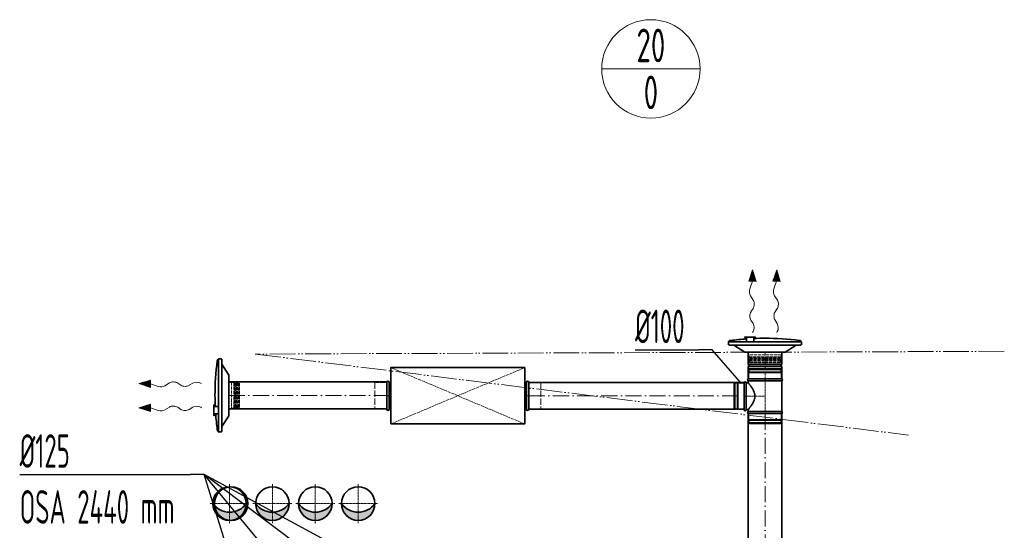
# Model space of a CAD drawing. Header units: millimetres. Extents: x 7400 to 85045, y 24168 to 123018.
# Tile 37 of 79: x 54092 to 57765, y 62503 to 64405. Entities that reach past the tile are written whole.
import ezdxf
from ezdxf.enums import TextEntityAlignment as Align

# ---------------------------------------------------------------- set-up
doc = ezdxf.new("R2010")
doc.units = ezdxf.units.MM
for name, pattern in [('ACAD_ISO02W100', [15, 12, -3]), ('ACAD_ISO05W100', [33, 24, -3, 0, -3, 0, -3]), ('ACAD_ISO10W100', [18, 12, -3, 0, -3]), ('phl_thick', [0])]:
    doc.linetypes.add(name, pattern=pattern)
for name, color, linetype, lineweight in [('VZT_01 SUP (PŘÍVOD) - OBRYS', 5, 'Continuous', 35), ('VZT_02 SUP (PŘÍVOD) - OSA', 5, 'ACAD_ISO10W100', 5), ('VZT_05 ETA (ODVOD) - OBRYS', 6, 'Continuous', 35), ('VZT_06 ETA (ODVOD) - OSA', 6, 'ACAD_ISO10W100', 5), ('VZT_08 ETA (ODVOD) - SKRYTÉ', 6, 'ACAD_ISO02W100', 5), ('VZT_30 DISTRIBUČNÍ PRVKY - OBRYS', 1, 'Continuous', 35), ('VZT_35 TLUMIČE HLUKU - OBRYS', 1, 'Continuous', 35), ('VZT_36 TLUMIČE HLUKU - OSA', 1, 'ACAD_ISO10W100', 5), ('VZT_37 TLUMIČE HLUKU - DETAIL', 8, 'ACAD_ISO02W100', 5), ('VZT_52 POPIS - DISTRIBUCE', 7, 'Continuous', 5), ('VZT_60_KOTY - DIMENZE', 7, 'Continuous', 5), ('VZT_POŽADAVKY NA STAVBU - PODHLEDY', 4, 'ACAD_ISO05W100', 5)]:
    doc.layers.add(name, color=color, linetype=linetype, lineweight=lineweight)
for name, color, linetype, lineweight, plot in [('VZT_03 SUP (PŘÍVOD) - NETISK', 8, 'ACAD_ISO02W100', 5, False), ('VZT_34 DISTRIBUČNÍ PRVKY - NETISK', 8, 'ACAD_ISO02W100', 5, False), ('VZT_39 TLUMIČE HLUKU - NETISK', 8, 'ACAD_ISO02W100', 5, False)]:
    doc.layers.add(name, color=color, linetype=linetype, lineweight=lineweight, plot=plot)
doc.styles.add('EVORA_125', font='isocp.shx', dxfattribs={"width": 0.6, "height": 125})
doc.styles.add('JS', font='isocp.shx', dxfattribs={"width": 0.6, "height": 125})

msp = doc.modelspace()

# ---------------------------------------------------------------- hatches: boundary and pattern name
at = {"layer": 'VZT_01 SUP (PŘÍVOD) - OBRYS'}
h = msp.add_hatch(color=256, dxfattribs=at)
h.dxf.hatch_style = 1
h.paths.add_polyline_path([(54812.3, 62602.4, 0.242708), (54874.8, 62570.2), (54874.8, 62539.9, -0.414214)])
h.paths.add_polyline_path([(54874.8, 62539.9), (54874.8, 62570.2, 0.242708), (54937.3, 62602.4, -0.414214)])
h = msp.add_hatch(color=256, dxfattribs=at)
h.dxf.hatch_style = 1
h.paths.add_polyline_path([(55417.3, 62602.4, -0.242708), (55354.8, 62570.2), (55354.8, 62539.9, 0.414214)])
h.paths.add_polyline_path([(55354.8, 62539.9), (55354.8, 62570.2, -0.242708), (55292.3, 62602.4, 0.414214)])
at = {"layer": 'VZT_05 ETA (ODVOD) - OBRYS'}
h = msp.add_hatch(color=256, dxfattribs=at)
h.dxf.hatch_style = 1
h.paths.add_polyline_path([(54972.3, 62602.4, 0.242708), (55034.8, 62570.2), (55034.8, 62539.9, -0.414214)])
h.paths.add_polyline_path([(55034.8, 62539.9), (55034.8, 62570.2, 0.242708), (55097.3, 62602.4, -0.414214)])
h = msp.add_hatch(color=256, dxfattribs=at)
h.dxf.hatch_style = 1
h.paths.add_polyline_path([(55257.3, 62602.4, -0.242708), (55194.8, 62570.2), (55194.8, 62539.9, 0.414214)])
h.paths.add_polyline_path([(55194.8, 62539.9), (55194.8, 62570.2, -0.242708), (55132.3, 62602.4, 0.414214)])

# ---------------------------------------------------------------- linework, layer by layer
at = {"color": 0, "lineweight": 13}
for p, q in [((56811.7, 63430.8), (56826.3, 63473.6)), ((56826.3, 63473.6), (56839.6, 63430.5)), ((56901.7, 63430.8), (56916.3, 63473.6)), ((56916.3, 63473.6), (56929.6, 63430.5)), ((56811.7, 63430.8), (56825.7, 63430.6)), ((56825.7, 63430.6), (56816, 63402)), ((56839.6, 63430.5), (56825.7, 63430.6)), ((56901.7, 63430.8), (56915.7, 63430.6)), ((56915.7, 63430.6), (56906, 63402)), ((56929.6, 63430.5), (56915.7, 63430.6)), ((56818.2, 63376.6), (56828.6, 63360.1)), ((56908.2, 63376.6), (56918.6, 63360.1)), ((56828.2, 63329.1), (56820.2, 63317.2)), ((56918.2, 63329.1), (56910.2, 63317.2)), ((56819.8, 63286.2), (56828, 63273.2)), ((56909.8, 63286.2), (56918, 63273.2)), ((54537, 63049.4), (54580.1, 63062.8)), ((54579.8, 63034.9), (54537, 63049.4)), ((54579.8, 63034.9), (54580, 63048.9)), ((54580.1, 63062.8), (54580, 63048.9)), ((54580, 63048.9), (54608.6, 63039.1)), ((54634, 63041.4), (54650.5, 63051.8)), ((54681.5, 63051.4), (54693.4, 63043.4)), ((54724.4, 63043), (54737.4, 63051.2)), ((54537, 62959.4), (54580.1, 62972.8)), ((54580.1, 62972.8), (54580, 62958.9)), ((54634, 62951.4), (54650.5, 62961.8)), ((54681.5, 62961.4), (54693.4, 62953.4)), ((54724.4, 62953), (54737.4, 62961.2)), ((54579.8, 62944.9), (54537, 62959.4)), ((54579.8, 62944.9), (54580, 62958.9)), ((54580, 62958.9), (54608.6, 62949.1))]:
    msp.add_line(p, q, dxfattribs=at)
at = {"lineweight": 13}
for p, q in [((56828.1, 63243.1), (56826.3, 63240)), ((56918.1, 63243.1), (56916.3, 63240)), ((54767.5, 63051.3), (54770.6, 63049.4)), ((54767.5, 62961.3), (54770.6, 62959.4))]:
    msp.add_line(p, q, dxfattribs=at)
for centre in [(54874.8, 62602.4), (54880.7, 62602.4), (55034.8, 62602.4), (55194.8, 62602.4), (55354.8, 62602.4)]:
    msp.add_circle(centre, 62.5)
at = {"color": 0, "lineweight": 13, "extrusion": (0, 0, -1)}
for centre, major_axis, start_param, end_param in [((56827.8, 63391.9), (0.3, 21.5), 3.908129, 5.191299), ((56917.8, 63391.9), (0.3, 21.5), 3.908129, 5.191299), ((56819.1, 63344.7), (0.3, 21.5), 0.766537, 2.375056), ((56909.1, 63344.7), (0.3, 21.5), 0.766537, 2.375056), ((56829.4, 63301.6), (0.3, 21.5), 3.908129, 5.516649), ((56919.4, 63301.6), (0.3, 21.5), 3.908129, 5.516649), ((56818.5, 63257.9), (0.3, 21.5), 0.766537, 2.320574), ((56908.5, 63257.9), (0.3, 21.5), 0.766537, 2.320574), ((54618.6, 63050.9), (-21.5, 0.3), 3.908129, 5.191299), ((54665.9, 63042.3), (-21.5, 0.3), 0.766537, 2.375056), ((54709, 63052.5), (-21.5, 0.3), 3.908129, 5.516649), ((54752.7, 63041.6), (-21.5, 0.3), 0.766537, 2.320574), ((54665.9, 62952.3), (-21.5, 0.3), 0.766537, 2.375056), ((54752.7, 62951.6), (-21.5, 0.3), 0.766537, 2.320574), ((54618.6, 62960.9), (-21.5, 0.3), 3.908129, 5.191299), ((54709, 62962.5), (-21.5, 0.3), 3.908129, 5.516649)]:
    msp.add_ellipse(centre, major_axis=major_axis, ratio=0.625, start_param=start_param, end_param=end_param, dxfattribs=at)
at = {"color": 0, "lineweight": 13}
for points in [[(56811.7, 63430.8), (56839.6, 63430.5), (56826.3, 63473.6)], [(56901.7, 63430.8), (56929.6, 63430.5), (56916.3, 63473.6)], [(54579.8, 63034.9), (54580.1, 63062.8), (54537, 63049.4)], [(54579.8, 62944.9), (54580.1, 62972.8), (54537, 62959.4)]]:
    msp.add_solid(points, dxfattribs=at)
at = {"layer": 'VZT_01 SUP (PŘÍVOD) - OBRYS'}
for p, q in [((56935, 63166.5), (56810, 63166.5)), ((56810, 63166.5), (56810, 63121)), ((56935, 63166.5), (56935, 63121)), ((56935, 63121), (56810, 63121)), ((56935, 63113), (56810, 63113)), ((56810, 63113), (56810, 63067.5)), ((56935, 63113), (56935, 63067.5)), ((56794.5, 63052.5), (56794.5, 62952.5)), ((56802.5, 63052.5), (56802.5, 62952.5)), ((56802.5, 63052.5), (56810, 63052.5)), ((56935, 63067.5), (56810, 63067.5)), ((56810, 63067.5), (56935, 63067.5)), ((56935, 63059.9), (56810, 63059.9)), ((56810, 63052.5), (56810, 63059.9)), ((56935, 62945.2), (56935, 63059.9)), ((56802.5, 62952.5), (56810, 62952.5)), ((56810, 62945.2), (56810, 62952.5)), ((56810, 62945.2), (56935, 62945.2)), ((56810, 62937.5), (56935, 62937.5))]:
    msp.add_line(p, q, dxfattribs=at)
for points in [[(55461.3, 63055.6), (54872, 63055.6)], [(56794.5, 63054.1), (55991.3, 63054.1)], [(55461.3, 62955.6), (54872, 62955.6)], [(56794.5, 62954.1), (55991.3, 62954.1)], [(56810, 62370.7), (56810, 62937.5)], [(56935, 62370.7), (56935, 62937.5)]]:
    msp.add_lwpolyline(points, dxfattribs=at)
for centre in [(54874.8, 62602.4), (54880.7, 62602.4), (55354.8, 62602.4)]:
    msp.add_circle(centre, 62.5, dxfattribs=at)
for centre, radius, start, end in [((56810, 63117), 4, 270, 90), ((56935, 63117), 4, 90, 270), ((56798.5, 63052.5), 4, 0, 180), ((56811.6, 63063.7), 4.17, 113.4678, 246.5322), ((56933.3, 63063.7), 4.17, 293.4678, 66.5322), ((56798.5, 62952.5), 4, 180, 0), ((56811.6, 62941.3), 4.17, 113.4678, 246.5322), ((56933.3, 62941.3), 4.17, 293.4678, 66.5322), ((54874.8, 62646.9), 76.7, 215.4307, 324.5693), ((55354.8, 62646.9), 76.7, 215.4307, 324.5693)]:
    msp.add_arc(centre, radius, start, end, dxfattribs=at)
msp.add_open_spline([(56810, 63052.5), (56810, 63052.5), (56810, 63052.4), (56810.3, 63052.1), (56810.5, 63051.8), (56811, 63051.2), (56811.4, 63050.7), (56812.1, 63049.7), (56812.6, 63049.2), (56813.6, 63047.9), (56814.2, 63047.1), (56815.4, 63045.6), (56816, 63044.7), (56817.3, 63042.9), (56818, 63041.9), (56819.5, 63040), (56820.2, 63038.9), (56821.7, 63036.8), (56822.4, 63035.6), (56824, 63033.2), (56824.8, 63031.9), (56826.4, 63029.3), (56827.2, 63027.9), (56828.7, 63025.1), (56829.5, 63023.6), (56831.5, 63019.1), (56832.8, 63015.9), (56834, 63011), (56834.4, 63009.3), (56834.8, 63005.9), (56835, 63004.2), (56835, 63000.8), (56834.8, 62999.1), (56834.4, 62995.7), (56834, 62994.1), (56832.8, 62989.1), (56831.5, 62986), (56829.5, 62981.4), (56828.7, 62980), (56827.2, 62977.1), (56826.4, 62975.7), (56824.8, 62973.1), (56824, 62971.8), (56822.4, 62969.4), (56821.7, 62968.2), (56820.2, 62966.1), (56819.5, 62965.1), (56818, 62963.1), (56817.3, 62962.1), (56816, 62960.3), (56815.4, 62959.5), (56814.2, 62957.9), (56813.6, 62957.2), (56812.6, 62955.9), (56812.1, 62955.3), (56811.4, 62954.3), (56811, 62953.9), (56810.5, 62953.2), (56810.3, 62952.9), (56810, 62952.6), (56810, 62952.5), (56810, 62952.5)], degree=3, knots=[80.753728, 80.753728, 80.753728, 80.753728, 85.721109, 85.721109, 90.68849, 90.68849, 95.655871, 95.655871, 100.623252, 100.623252, 105.590633, 105.590633, 110.558015, 110.558015, 115.525396, 115.525396, 120.492777, 120.492777, 125.619612, 125.619612, 130.746447, 130.746447, 135.873281, 135.873281, 141.000116, 141.000116, 151.253786, 151.253786, 156.38062, 156.38062, 161.507455, 161.507455, 166.63429, 166.63429, 171.761125, 171.761125, 182.014794, 182.014794, 187.141629, 187.141629, 192.268464, 192.268464, 197.395298, 197.395298, 202.522133, 202.522133, 207.489514, 207.489514, 212.456896, 212.456896, 217.424277, 217.424277, 222.391658, 222.391658, 227.359039, 227.359039, 232.32642, 232.32642, 237.293801, 237.293801, 242.261183, 242.261183, 242.261183, 242.261183], dxfattribs=at)
at = {"layer": 'VZT_02 SUP (PŘÍVOD) - OSA', "ltscale": 0.3}
for p, q in [((54874.8, 62674.9), (54874.8, 62602.4)), ((55354.8, 62674.9), (55354.8, 62602.4)), ((54802.3, 62602.4), (54874.8, 62602.4)), ((54874.8, 62602.4), (54947.3, 62602.4)), ((54874.8, 62529.9), (54874.8, 62602.4)), ((55354.8, 62602.4), (55282.3, 62602.4)), ((55427.3, 62602.4), (55354.8, 62602.4)), ((55354.8, 62529.9), (55354.8, 62602.4))]:
    msp.add_line(p, q, dxfattribs=at)
at = {"layer": 'VZT_02 SUP (PŘÍVOD) - OSA'}
msp.add_lwpolyline([(56872.5, 63166.5), (56872.5, 63067.5)], dxfattribs=at)
at = {"layer": 'VZT_02 SUP (PŘÍVOD) - OSA', "ltscale": 0.3}
for points in [[(56872.5, 62937.5), (56872.5, 63067.5)], [(56794.5, 63002.5), (56872.5, 63002.5)]]:
    msp.add_lwpolyline(points, dxfattribs=at)
at = {"layer": 'VZT_02 SUP (PŘÍVOD) - OSA', "ltscale": 5}
for points in [[(54872, 63005.6), (55461.3, 63005.6)], [(55991.3, 63004.1), (56794.5, 63004.1)], [(56872.5, 62937.5), (56872.5, 62370.7)]]:
    msp.add_lwpolyline(points, dxfattribs=at)
at = {"layer": 'VZT_03 SUP (PŘÍVOD) - NETISK', "ltscale": 0.4}
for p, q in [((56811.5, 63101), (56933.5, 63101)), ((56811.5, 63101), (56811.5, 63100.5)), ((56811.5, 63100.5), (56933.5, 63100.5)), ((56811.5, 63093.5), (56933.5, 63093.5)), ((56811.5, 63093.5), (56811.5, 63093)), ((56811.5, 63093), (56933.5, 63093)), ((56812.5, 63105.5), (56932.5, 63105.5)), ((56812.5, 63105.5), (56812.5, 63101.5)), ((56812.5, 63101.5), (56932.5, 63101.5)), ((56812.5, 63089.5), (56932.5, 63089.5)), ((56812.5, 63089.5), (56812.5, 63067.5)), ((56813.5, 63101.5), (56813.5, 63101)), ((56813.5, 63100.5), (56813.5, 63093.5)), ((56813.5, 63093), (56813.5, 63089.5)), ((56931.5, 63101.5), (56931.5, 63101)), ((56931.5, 63100.5), (56931.5, 63093.5)), ((56931.5, 63093), (56931.5, 63089.5)), ((56932.5, 63105.5), (56932.5, 63101.5)), ((56932.5, 63089.5), (56932.5, 63067.5)), ((56933.5, 63101), (56933.5, 63100.5)), ((56933.5, 63093.5), (56933.5, 63093)), ((56756.5, 63051.5), (56756.5, 62953.5)), ((56760.5, 63051.5), (56756.5, 63051.5)), ((56760.5, 63051.5), (56760.5, 62953.5)), ((56761, 63050.5), (56760.5, 63050.5)), ((56761, 63052.5), (56761, 62952.5)), ((56761.5, 63052.5), (56761, 63052.5)), ((56761.5, 63052.5), (56761.5, 62952.5)), ((56768.5, 63050.5), (56761.5, 63050.5)), ((56768.5, 63052.5), (56768.5, 62952.5)), ((56769, 63052.5), (56768.5, 63052.5)), ((56769, 63052.5), (56769, 62952.5)), ((56772.5, 63050.5), (56769, 63050.5)), ((56772.5, 63051.5), (56772.5, 62953.5)), ((56794.5, 63051.5), (56772.5, 63051.5)), ((56760.5, 62953.5), (56756.5, 62953.5)), ((56761, 62954.5), (56760.5, 62954.5)), ((56761.5, 62952.5), (56761, 62952.5)), ((56768.5, 62954.5), (56761.5, 62954.5)), ((56769, 62952.5), (56768.5, 62952.5)), ((56772.5, 62954.5), (56769, 62954.5)), ((56794.5, 62953.5), (56772.5, 62953.5)), ((56812.5, 62937.5), (56812.5, 62915.5)), ((56932.5, 62937.5), (56932.5, 62915.5)), ((56811.5, 62912), (56933.5, 62912)), ((56811.5, 62912), (56811.5, 62911.5)), ((56811.5, 62911.5), (56933.5, 62911.5)), ((56811.5, 62904.5), (56933.5, 62904.5)), ((56811.5, 62904.5), (56811.5, 62904)), ((56811.5, 62904), (56933.5, 62904)), ((56812.5, 62915.5), (56932.5, 62915.5)), ((56812.5, 62903.5), (56932.5, 62903.5)), ((56812.5, 62903.5), (56812.5, 62899.5)), ((56812.5, 62899.5), (56932.5, 62899.5)), ((56813.5, 62915.5), (56813.5, 62912)), ((56813.5, 62911.5), (56813.5, 62904.5)), ((56813.5, 62904), (56813.5, 62903.5)), ((56931.5, 62915.5), (56931.5, 62912)), ((56931.5, 62911.5), (56931.5, 62904.5)), ((56931.5, 62904), (56931.5, 62903.5)), ((56932.5, 62903.5), (56932.5, 62899.5)), ((56933.5, 62912), (56933.5, 62911.5)), ((56933.5, 62904.5), (56933.5, 62904))]:
    msp.add_line(p, q, dxfattribs=at)
at = {"layer": 'VZT_05 ETA (ODVOD) - OBRYS'}
for centre in [(55034.8, 62602.4), (55194.8, 62602.4)]:
    msp.add_circle(centre, 62.5, dxfattribs=at)
for centre in [(55034.8, 62646.9), (55194.8, 62646.9)]:
    msp.add_arc(centre, 76.7, 215.4307, 324.5693, dxfattribs=at)
at = {"layer": 'VZT_06 ETA (ODVOD) - OSA', "ltscale": 0.3}
for p, q in [((55034.8, 62674.9), (55034.8, 62602.4)), ((55194.8, 62674.9), (55194.8, 62602.4)), ((54962.3, 62602.4), (55034.8, 62602.4)), ((55034.8, 62602.4), (55107.3, 62602.4)), ((55034.8, 62529.9), (55034.8, 62602.4)), ((55122.3, 62602.4), (55194.8, 62602.4)), ((55194.8, 62602.4), (55122.3, 62602.4)), ((55194.8, 62602.4), (55122.3, 62602.4)), ((55194.8, 62602.4), (55122.3, 62602.4)), ((55194.8, 62529.9), (55194.8, 62602.4)), ((55267.3, 62602.4), (55194.8, 62602.4)), ((55194.8, 62529.9), (55194.8, 62602.4)), ((55194.8, 62528.2), (55194.8, 62600.7))]:
    msp.add_line(p, q, dxfattribs=at)
at = {"layer": 'VZT_08 ETA (ODVOD) - SKRYTÉ'}
msp.add_circle((55034.8, 62602.4), 62.5, dxfattribs=at)
at = {"layer": 'VZT_30 DISTRIBUČNÍ PRVKY - OBRYS'}
for points in [[(56803.2, 63205.5), (56803.2, 63217.9, 0.267949), (56803, 63218.3), (56797.3, 63221.6, -0.267949), (56797, 63222), (56797, 63222.7), (56836.7, 63222.7), (56836.7, 63222, -0.267949), (56836.4, 63221.6), (56830.7, 63218.3, 0.267949), (56830.5, 63217.9), (56830.5, 63205.5)], [(56872.5, 63218.5, 0.010645), (56830.5, 63217.6, 0.010645)], [(56872.5, 63218.5, -0.0327), (57001, 63210), (57004, 63209.5, -0.36397), (57006.5, 63206.5), (57006.5, 63205.5)], [(57009, 63205.5), (56736, 63205.5), (56736, 63196.4, 0.414214), (56739.8, 63192.5), (57005.1, 63192.5, 0.414214), (57009, 63196.4), (57009, 63205.5)], [(56803.2, 63216, 0.015115), (56743.9, 63210), (56740.9, 63209.5, 0.36397), (56738.5, 63206.5), (56738.5, 63205.5)], [(56756.4, 63192.5), (56796.7, 63167.1, 0.141374), (56798.8, 63166.5), (56946.1, 63166.5, 0.141374), (56948.2, 63167.1), (56988.5, 63192.5)], [(54820.6, 63005.6, -0.0327), (54829.1, 63134.2), (54829.6, 63137.2, -0.36397), (54832.6, 63139.6), (54833.6, 63139.6)], [(54833.6, 63142.1), (54833.6, 62869.1), (54842.7, 62869.1, 0.414214), (54846.6, 62873), (54846.6, 63138.3, 0.414214), (54842.7, 63142.1), (54833.6, 63142.1)], [(54846.6, 62889.5), (54872, 62929.9, 0.141374), (54872.6, 62932), (54872.6, 63079.3, 0.141374), (54872, 63081.4), (54846.6, 63121.7)], [(54820.6, 63005.6, 0.010645), (54821.5, 62963.7, 0.010645)], [(54833.6, 62936.4), (54821.2, 62936.4, 0.267949), (54820.8, 62936.2), (54817.5, 62930.4, -0.267949), (54817.1, 62930.2), (54816.5, 62930.2), (54816.5, 62969.8), (54817.1, 62969.8, -0.267949), (54817.5, 62969.6), (54820.8, 62963.9, 0.267949), (54821.2, 62963.7), (54833.6, 62963.7)], [(54823.1, 62936.4, 0.015115), (54829.1, 62877.1), (54829.6, 62874.1, 0.36397), (54832.6, 62871.6), (54833.6, 62871.6)]]:
    msp.add_lwpolyline(points, format="xyb", dxfattribs=at)
at = {"layer": 'VZT_34 DISTRIBUČNÍ PRVKY - NETISK'}
for points in [[(56933.5, 63166.5), (56933.5, 63156.5), (56811.5, 63156.5), (56811.5, 63166.5)], [(56933.5, 63166.5), (56811.5, 63166.5)], [(56812.3, 63148.6), (56872.4, 63148.6)], [(56814.2, 63146), (56872.4, 63146)], [(56932.5, 63148.6), (56872.4, 63148.6)], [(56930.5, 63146), (56872.4, 63146)], [(56816.1, 63130.5), (56814.6, 63126.5), (56872.4, 63126.5)], [(56815.1, 63130.7), (56872.4, 63130.7)], [(56815.9, 63142.3), (56872.4, 63142.3)], [(56928.9, 63142.3), (56872.4, 63142.3)], [(56929.6, 63130.7), (56872.4, 63130.7)], [(56928.7, 63130.5), (56930.1, 63126.5), (56872.4, 63126.5)], [(54872.6, 63054.1), (54882.6, 63054.1), (54882.6, 62957.1), (54872.6, 62957.1)], [(54872.6, 63054.1), (54872.6, 62957.1)], [(54890.5, 63053.1), (54890.5, 63005.6)], [(54893.1, 63051.2), (54893.1, 63005.6)], [(54896.8, 63049.5), (54896.8, 63005.6)], [(54908.4, 63050.3), (54908.4, 63005.6)], [(54908.7, 63049.4), (54912.6, 63050.8), (54912.6, 63005.6)], [(54890.5, 62958.1), (54890.5, 63005.6)], [(54893.1, 62960.1), (54893.1, 63005.6)], [(54896.8, 62961.7), (54896.8, 63005.6)], [(54908.4, 62961), (54908.4, 63005.6)], [(54908.7, 62961.9), (54912.6, 62960.5), (54912.6, 63005.6)]]:
    msp.add_lwpolyline(points, dxfattribs=at)
for points in [[(56812.3, 63156.5), (56812.3, 63148.6, 0.291473), (56813.8, 63146.2, 0.291473)], [(56932.5, 63156.5), (56932.5, 63148.6, -0.291473), (56930.9, 63146.2, -0.291473)], [(56807.7, 63136.6), (56813.6, 63138.1, -0.058981), (56814.2, 63138.1), (56872.4, 63138.1)], [(56807.7, 63136.6), (56813.4, 63135.2, 0.060863), (56814, 63135.1), (56872.4, 63135.1)], [(56937.1, 63136.6), (56931.1, 63138.1, 0.058981), (56930.5, 63138.1), (56872.4, 63138.1)], [(56937.1, 63136.6), (56931.3, 63135.2, -0.060863), (56930.7, 63135.1), (56872.4, 63135.1)], [(54882.6, 63053.1), (54890.5, 63053.1, -0.291473), (54892.9, 63051.6, -0.291473)], [(54902.5, 63057.8), (54901.1, 63051.8, 0.058981), (54901, 63051.2), (54901, 63005.6)], [(54902.5, 63057.8), (54903.9, 63052, -0.060863), (54904, 63051.4), (54904, 63005.6)], [(54902.5, 62953.5), (54901.1, 62959.5, -0.058981), (54901, 62960.1), (54901, 63005.6)], [(54902.5, 62953.5), (54903.9, 62959.2, 0.060863), (54904, 62959.9), (54904, 63005.6)], [(54882.6, 62958.1), (54890.5, 62958.1, 0.291473), (54892.9, 62959.7, 0.291473)]]:
    msp.add_lwpolyline(points, format="xyb", dxfattribs=at)
for centre, radius, start, end in [((56812, 63142.8), 3.88, 353.3265, 62.5007), ((56932.7, 63142.8), 3.88, 117.4993, 186.6735), ((56824.1, 63135.9), 10.5, 142.1622, 210.2824), ((56920.6, 63135.9), 10.5, 329.7176, 37.8378), ((54896.3, 63053.4), 3.88, 207.4993, 276.6735), ((54903.2, 63041.3), 10.5, 59.7176, 127.8378), ((54896.3, 62957.9), 3.88, 83.3265, 152.5007), ((54903.2, 62970), 10.5, 232.1622, 300.2824)]:
    msp.add_arc(centre, radius, start, end, dxfattribs=at)
at = {"layer": 'VZT_35 TLUMIČE HLUKU - OBRYS'}
for p, q in [((55461.3, 63054.1), (55461.3, 62954.1)), ((55991.3, 63054.1), (55991.3, 62954.1))]:
    msp.add_line(p, q, dxfattribs=at)
msp.add_lwpolyline([(55476.3, 62899.1), (55976.3, 62899.1), (55976.3, 63109.1), (55476.3, 63109.1)], close=True, dxfattribs=at)
for points in [[(55470.3, 63054.1), (55470.3, 62954.1)], [(55470.3, 63054.1), (55476.3, 63054.1)], [(55982.3, 63054.1), (55976.3, 63054.1)], [(55982.3, 63054.1), (55982.3, 62954.1)], [(55470.3, 62954.1), (55476.3, 62954.1)], [(55982.3, 62954.1), (55976.3, 62954.1)]]:
    msp.add_lwpolyline(points, dxfattribs=at)
for centre, start, end in [((55465.8, 63054.1), 0, 180), ((55986.8, 63054.1), 0, 180), ((55465.8, 62954.1), 180, 0), ((55986.8, 62954.1), 180, 0)]:
    msp.add_arc(centre, 4.5, start, end, dxfattribs=at)
at = {"layer": 'VZT_36 TLUMIČE HLUKU - OSA', "ltscale": 5}
for points in [[(55461.3, 63004.1), (55476.3, 63004.1)], [(55461.3, 63004.1), (55476.3, 63004.1)], [(55461.3, 63004.1), (55476.3, 63004.1)], [(55991.3, 63004.1), (55976.3, 63004.1)]]:
    msp.add_lwpolyline(points, dxfattribs=at)
at = {"layer": 'VZT_37 TLUMIČE HLUKU - DETAIL', "lineweight": 5}
for points in [[(55476.3, 62899.1), (55976.3, 63109.1)], [(55976.3, 62899.1), (55476.3, 63109.1)]]:
    msp.add_lwpolyline(points, dxfattribs=at)
at = {"layer": 'VZT_39 TLUMIČE HLUKU - NETISK', "ltscale": 2}
for points in [[(55461.3, 63054.1), (55416.3, 63054.1), (55416.3, 62954.1), (55461.3, 62954.1)], [(55991.3, 63054.1), (56036.3, 63054.1), (56036.3, 62954.1), (55991.3, 62954.1)]]:
    msp.add_lwpolyline(points, dxfattribs=at)
at = {"layer": 'VZT_52 POPIS - DISTRIBUCE'}
msp.add_line((56263.4, 64222), (56630.2, 64222), dxfattribs=at)
msp.add_circle((56446.8, 64222), 183.4, dxfattribs=at)
at = {"layer": 'VZT_60_KOTY - DIMENZE', "linetype": 'ByBlock', "lineweight": -2}
for p, q in [((56675.5, 63175.1), (56625.5, 63175.1)), ((54779.7, 62710.8), (54729.7, 62710.8))]:
    msp.add_line(p, q, dxfattribs=at)
for points in [[(56387.9, 63175.1), (56625.5, 63175.1)], [(56784.5, 63050.4), (56675.5, 63175.1)], [(56675.5, 63175.1), (56675.5, 63175.1)], [(56675.5, 63175.1), (56675.5, 63175.1)], [(54092, 62710.8), (54729.7, 62710.8)], [(55034.8, 62402.4), (54779.7, 62710.8)], [(55190.6, 62402.4), (54779.7, 62710.8)], [(55348.9, 62402.4), (54779.7, 62710.8)], [(54779.7, 62710.8), (54779.7, 62710.8)], [(54876.5, 62402.4), (54779.7, 62710.8)]]:
    msp.add_lwpolyline(points, dxfattribs=at)
at = {"layer": 'VZT_POŽADAVKY NA STAVBU - PODHLEDY', "ltscale": 4}
for p, q in [((57765.3, 63169.8), (54970.6, 63159.5)), ((54970.6, 63159.5), (57407.5, 62857.8))]:
    msp.add_line(p, q, dxfattribs=at)

# ---------------------------------------------------------------- texts
at = {"layer": 'VZT_52 POPIS - DISTRIBUCE', "ltscale": 50, "style": 'JS', "width": 0.7}
for s, p in [('20', (56446.8, 64309.5)), ('0', (56446.8, 64134.5))]:
    msp.add_text(s, height=125, dxfattribs=at).set_placement(p, align=Align.MIDDLE_CENTER)
at = {"layer": 'VZT_60_KOTY - DIMENZE', "linetype": 'phl_thick', "char_height": 125, "attachment_point": 1, "style": 'EVORA_125'}
for s, insert in [('%%C100', (56387.9, 63325.1)), ('%%C125\\POSA 2440 mm', (54092, 62860.8))]:
    msp.add_mtext(s, dxfattribs=dict(at, insert=insert))

doc.saveas('drawing.dxf')
